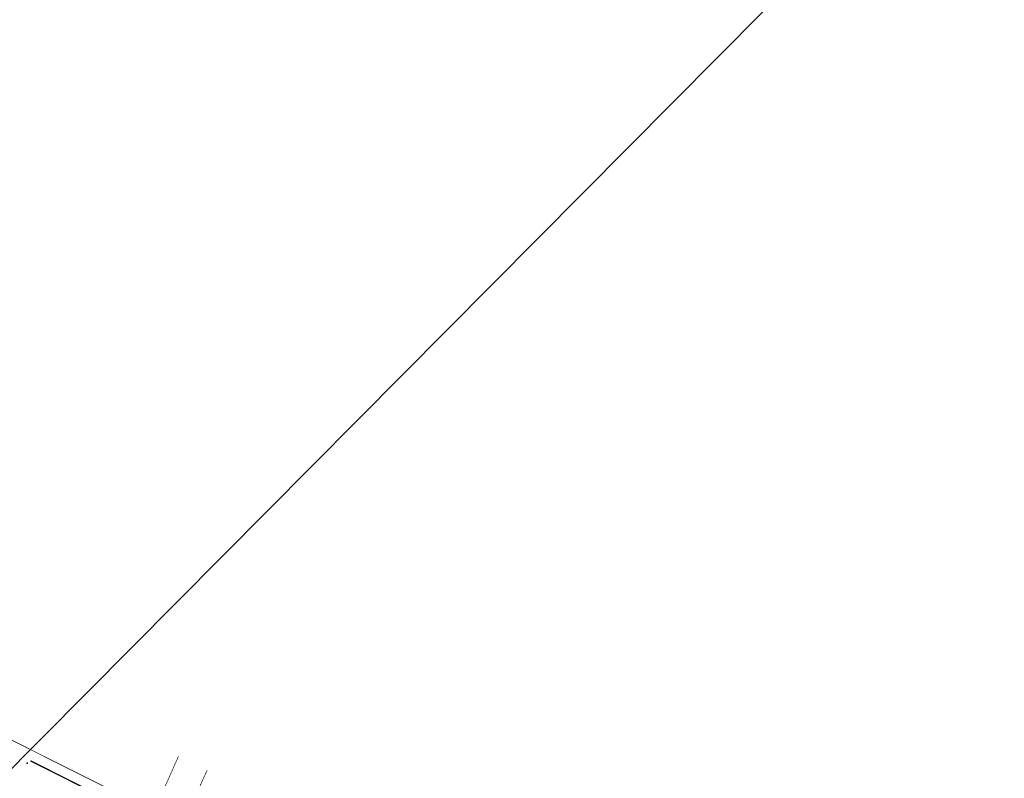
# Model space of a CAD drawing. Header units: metres. Extents: x 7501691 to 7504871, y 5814048 to 5814963.
# Tile 83 of 89: x 7504361 to 7504496, y 5814627 to 5814731. Entities that reach past the tile are written whole.
import ezdxf

# ---------------------------------------------------------------- set-up
doc = ezdxf.new("R2010")
doc.units = ezdxf.units.M
doc.header["$MEASUREMENT"] = 0
for name, pattern in [('1', [0]), ('GDE', [0]), ('KOJ', [0]), ('WSQ', [1.75, 1.25, -0.5])]:
    doc.linetypes.add(name, pattern=pattern)
doc.layers.get('0').update_dxf_attribs({"linetype": 'CONTINUOUS'})
for name, color, linetype, lineweight in [('Dzialki', 7, 'GDE', 18), ('EDZPD_L_0', 7, 'GDE', 20), ('SDRPK_L_0', 7, 'KOJ', 35), ('WUKPS_L_6', 7, 'WSQ', 18), ('WWRPH_T_1', 7, 'CONTINUOUS', 18)]:
    doc.layers.add(name, color=color, linetype=linetype, lineweight=lineweight)

# ---------------------------------------------------------------- blocks, each defined once
blk = doc.blocks.new('fdsgfdhgfjh')
at = {"color": 7, "const_width": 0.065}
blk.add_lwpolyline([(628.93, -380.81), (627.62, -347.32), (631.46, -316.74), (630.48, -293.45), (631.6, -272.03), (642.12, -262.45), (642.84, -250.18), (613.01, -248.02), (473.07, -244.74), (370.95, -240.29), (311.01, -225.13), (43.23, -91.05), (39.42, -86.57), (-13.33, -60.15)], dxfattribs=at)
at = {"layer": 'Dzialki', "color": 7, "const_width": 0.09}
blk.add_lwpolyline([(43.21, -91.06), (310.99, -225.15)], dxfattribs=at)
at = {"layer": 'EDZPD_L_0', "color": 7, "const_width": 0.1}
blk.add_lwpolyline([(310.99, -225.14), (43.21, -91.06)], dxfattribs=at)
at = {"layer": 'SDRPK_L_0', "color": 7, "const_width": 0.175}
blk.add_lwpolyline([(212.63, -177.54), (170.55, -156.36)], dxfattribs=at)
at = {"layer": 'WUKPS_L_6', "color": 7, "linetype": '1', "const_width": 0.09}
for points in [[(190.87, -155.73), (186.91, -164.63)], [(194.8, -157.65), (190.77, -166.5)]]:
    blk.add_lwpolyline(points, dxfattribs=at)
at = {"layer": 'WWRPH_T_1', "color": 7}
blk.add_lwpolyline([(170.09, -156.65), (170.13, -156.66), (170.14, -156.7), (170.13, -156.73), (170.09, -156.74), (170.06, -156.73), (170.05, -156.7), (170.06, -156.66), (170.09, -156.65)], dxfattribs=at)

msp = doc.modelspace()

# ---------------------------------------------------------------- linework, layer by layer
at = {"color": 6, "linetype": 'Continuous'}
msp.add_lwpolyline([(7503761.14258, 5814853.18776), (7504870.87638, 5814047.53357), (7503783.08647, 5814047.53357), (7504692.19043, 5814962.90721)], dxfattribs=at)

# ---------------------------------------------------------------- block references
at = {"linetype": 'Continuous'}
msp.add_blockref('fdsgfdhgfjh', (7504192.35177, 5814786.13308), dxfattribs=at)

doc.saveas('drawing.dxf')
